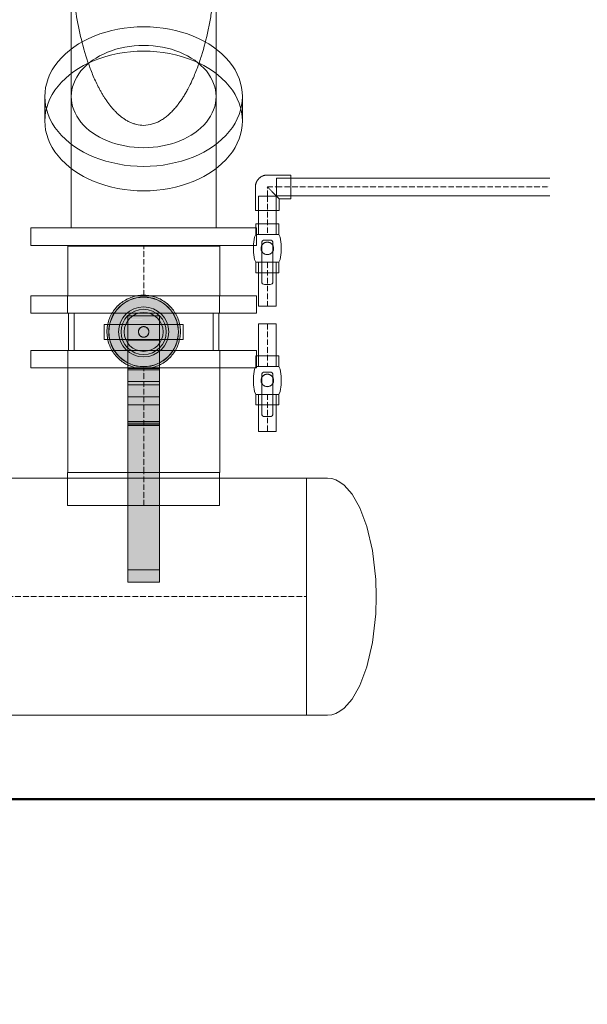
# Model space of a CAD drawing. Header units: metres. Extents: x -54598 to 1827199, y -329446 to -256744.
# Tile 13 of 256: x 21563 to 25640, y -304034 to -296957. Entities that reach past the tile are written whole.
import ezdxf

# ---------------------------------------------------------------- set-up
doc = ezdxf.new("R2010")
doc.units = ezdxf.units.M
doc.linetypes.add('ADSK_Линия сетки', pattern=[25, 20, -2.5, 0, -2.5])
doc.linetypes.add('ADSK_Осевая', pattern=[14, 10, -2, 0, -2])
for name, color, linetype, lineweight in [('A-FLOR-LEVL', 51, 'Continuous', 9), ('A-WALL', 113, 'Continuous', 20), ('P-PIPE', 7, 'Continuous', 20), ('P-PIPE-CNTR', 7, 'ADSK_Осевая', 20)]:
    doc.layers.add(name, color=color, linetype=linetype, lineweight=lineweight)
doc.styles.add('ISO_1.0', font='isocpeur.ttf')

# ---------------------------------------------------------------- blocks, each defined once
blk = doc.blocks.new('ADSK_СтальСварка_Заглушка_ГОСТ17379-2001 - Исполнение 2-V9-Разрез 1')
at = {"layer": 'P-PIPE', "color": 5}
for p, q in [((-25217.5, 577.2), (-25255, 577.2)), ((-25255, 364.2), (-25255, 364.2)), ((-25255, 364.2), (-25255, 364.2)), ((-25255, 151.2), (-25217.5, 151.2))]:
    blk.add_line(p, q, dxfattribs=at)
at = {"layer": 'P-PIPE', "color": 5, "flags": 128}
for points in [[(-25217.5, 577.2), (-25209.9, 576.4), (-25202.5, 574), (-25195.1, 570.1), (-25187.6, 564.4), (-25173.5, 548.2), (-25159.6, 524), (-25147, 490.3), (-25136.9, 446.9), (-25131, 395.2), (-25130, 364.2)], [(-25217.5, 151.2), (-25209.9, 152), (-25202.5, 154.4), (-25195.1, 158.3), (-25187.6, 164), (-25173.5, 180.2), (-25159.6, 204.5), (-25147, 238.1), (-25136.9, 281.5), (-25131, 333.2), (-25130, 364.2)]]:
    blk.add_lwpolyline(points, dxfattribs=at)
blk = doc.blocks.new('ADSK_СтальСварка_Врезка - Врезка стальная-712895-Разрез 1')
at = {"layer": 'P-PIPE', "color": 5}
for p, q in [((-25684.2, 587.2), (-25684.2, 577.2)), ((-25411.2, 587.2), (-25684.2, 587.2)), ((-25684.2, 587.2), (-25411.2, 587.2)), ((-25411.2, 577.2), (-25411.2, 587.2)), ((-25684.2, 577.2), (-25684.2, 528)), ((-25411.2, 528), (-25411.2, 577.2)), ((-25411.2, 528), (-25684.2, 528)), ((-25684.2, 528), (-25411.2, 528))]:
    blk.add_line(p, q, dxfattribs=at)
blk = doc.blocks.new('Tecofi_VPI4448-02_Затвор дисковый поворотный с ручкой - Затвор дисковый поворотный_VPI 4448-02-V11-Разрез 1')
at = {"layer": 'P-PIPE'}
h = blk.add_hatch(color=37, dxfattribs=at)
h.paths.add_polyline_path([(-25576.2, 780.7), (-25576.2, 781.8), (-25593.6, 792.8), (-25588.5, 788.2), (-25577.6, 781.3)])
h.paths.add_polyline_path([(-25594.5, 793.9), (-25597.5, 799), (-25607.8, 813.3), (-25606.1, 809.6), (-25601.5, 802.2), (-25597.5, 796.9), (-25595, 794.3)])
h.paths.add_polyline_path([(-25608.6, 815.5), (-25609.4, 821.2), (-25613.5, 839.7), (-25612.8, 830.6), (-25610.9, 821.7), (-25609.3, 817.1)])
h.paths.add_polyline_path([(-25613.1, 839.9), (-25608.7, 864.1), (-25610.9, 858.2), (-25612.3, 851.8), (-25613.3, 843.1), (-25613.3, 842.6)])
h.paths.add_polyline_path([(-25608.2, 865), (-25595, 885.5), (-25599.2, 880.9), (-25604, 874), (-25607.3, 868), (-25608, 866)])
h.paths.add_polyline_path([(-25593.5, 887), (-25588.7, 889.8), (-25575.4, 898.7), (-25575.8, 899.5), (-25583.6, 895.1), (-25593.2, 887.4)])
h.paths.add_polyline_path([(-25572.7, 900.4), (-25547.7, 905.8), (-25558.6, 904.9), (-25568, 902.5), (-25572.7, 900.4)])
for points in [[(-25576.2, 781.8), (-25576.5, 784.1), (-25597.7, 801.7), (-25609.3, 825.9), (-25609.3, 854), (-25596.2, 880.1), (-25573.9, 897.2), (-25547.7, 903.5), (-25547.7, 905.4), (-25573.9, 899.6), (-25594, 886.2), (-25608.2, 865), (-25613.1, 839.9), (-25608.2, 814.9), (-25593.7, 793.5), (-25578, 783)], [(-25519.2, 781.8), (-25501.2, 794), (-25487.1, 815.2), (-25482.2, 839.9), (-25487.2, 865), (-25501.6, 886.4), (-25522.7, 900.4), (-25547.7, 905.4), (-25547.7, 903.2), (-25519.5, 896.4), (-25497.7, 878.2), (-25486, 854), (-25486, 825.9), (-25499.2, 799.8), (-25519.2, 783.3), (-25519.2, 783)], [(-25576.2, 785), (-25576.2, 787.2), (-25595, 802.2), (-25606.6, 826.5), (-25606.4, 853.9), (-25595, 877.7), (-25573.9, 894.5), (-25547.7, 900.4), (-25547.7, 902.2), (-25560.4, 900.4), (-25569.5, 897.9), (-25577.2, 894.5), (-25585.9, 888.4), (-25596.3, 878.8), (-25605.7, 860.5), (-25608.7, 850.6), (-25608.8, 832.9), (-25607.9, 825.2), (-25606.6, 821.2), (-25604.8, 816.1), (-25599.6, 806.9), (-25593.5, 798.3), (-25584.5, 790.1), (-25576.7, 785.4)], [(-25576.2, 787.2), (-25576.2, 868.6), (-25547.7, 868.6), (-25547.7, 900.4), (-25573.9, 894.5), (-25595, 877.7), (-25606.6, 853.4), (-25606.6, 826.5), (-25595, 802.2), (-25582.6, 792.3)], [(-25519.2, 784.8), (-25510.8, 790.3), (-25499, 801.1), (-25489.6, 819.4), (-25486.6, 829.3), (-25486.5, 846.9), (-25487.4, 854.7), (-25488.7, 858.7), (-25490.5, 863.8), (-25495.7, 873), (-25501.6, 881.4), (-25510.8, 889.8), (-25521.4, 896.3), (-25534.4, 900.4), (-25542.7, 901.6), (-25547.7, 902.2), (-25547.7, 900.4), (-25521.4, 894.5), (-25500.4, 877.7), (-25488.7, 853.4), (-25488.9, 826), (-25501.2, 801.6), (-25519.2, 787.2), (-25519.2, 785)], [(-25519.2, 787.2), (-25500.4, 802.2), (-25488.7, 826.5), (-25488.7, 853.4), (-25501.2, 878.3), (-25521.4, 894.5), (-25547.7, 900.4), (-25547.7, 868.6), (-25519.2, 868.6), (-25519.2, 813.3)], [(-25519.2, 863.6), (-25519.2, 868.6), (-25576.2, 868.6), (-25576.2, 863.6), (-25533.7, 863.6)], [(-25519.2, 862.4), (-25519.2, 863.6), (-25576.2, 863.6), (-25576.2, 862.4), (-25533.7, 862.4)], [(-25576.2, 859.4), (-25519.2, 859.4), (-25519.2, 862.4), (-25576.2, 862), (-25576.2, 860.2)], [(-25576.2, 824.9), (-25519.2, 824.9), (-25519.2, 859.4), (-25576.2, 859.4), (-25576.2, 843.4)], [(-25576.2, 750.9), (-25519.2, 750.9), (-25519.2, 824.9), (-25576.2, 824.9), (-25576.2, 783.3)], [(-25576.2, 392.9), (-25519.2, 392.9), (-25519.2, 750.9), (-25576.2, 750.9), (-25576.2, 542.9)], [(-25576.2, 389.9), (-25519.2, 390.4), (-25519.2, 392.9), (-25576.2, 392.9), (-25576.2, 390.1)]]:
    blk.add_hatch(color=37, dxfattribs=at).paths.add_polyline_path(points)
h = blk.add_hatch(color=37, dxfattribs=at)
h.paths.add_polyline_path([(-25576.2, 780.5), (-25576.2, 780.7), (-25581.8, 783.7), (-25590.2, 789.6), (-25583, 784.3), (-25577.2, 781)])
h.paths.add_polyline_path([(-25594.6, 793.9), (-25598.9, 798.6), (-25604.6, 806.9), (-25598.8, 798.3), (-25594.6, 793.9)])
h.paths.add_polyline_path([(-25608.5, 815.1), (-25612.1, 826.1), (-25611.2, 822.4), (-25608.6, 815.3)])
h.paths.add_polyline_path([(-25612.9, 847.6), (-25611.2, 857), (-25612.3, 851.8), (-25613, 847.8)])
h.paths.add_polyline_path([(-25608, 866.6), (-25607.3, 868), (-25601.6, 877.5), (-25597.6, 882.9), (-25601.9, 877.4), (-25607.9, 866.7)])
h.paths.add_polyline_path([(-25593.2, 887.6), (-25591.3, 889.2), (-25582.1, 896), (-25575.8, 899.5), (-25575.2, 899.5), (-25575.9, 899.5), (-25582.6, 895.9), (-25588.7, 891.6), (-25592.6, 888.1)])
h.paths.add_polyline_path([(-25572.9, 900.9), (-25567.7, 902.6), (-25558.6, 904.9), (-25562.7, 904.1), (-25571.3, 901.5), (-25572.7, 901)])
h = blk.add_hatch(color=37, dxfattribs=at)
h.paths.add_polyline_path([(-25576.2, 783.8), (-25576.7, 785.5), (-25579.8, 787.3), (-25579.6, 786.6), (-25576.2, 783.8)])
h.paths.add_polyline_path([(-25590, 794.9), (-25596.9, 802.2), (-25599.8, 807.1), (-25600.1, 806.9), (-25596.2, 799.8), (-25591.5, 796)])
h.paths.add_polyline_path([(-25605.6, 818.3), (-25608.4, 826.4), (-25609.2, 840.9), (-25607.8, 855.1), (-25605.7, 860.5), (-25606.4, 860), (-25609.3, 854), (-25609.3, 825.9), (-25605.8, 818.7)])
h.paths.add_polyline_path([(-25602, 869.1), (-25593.7, 881.2), (-25593.1, 882.5), (-25597.4, 878.8), (-25601.6, 870.1)])
h.paths.add_polyline_path([(-25582.4, 891.1), (-25574.7, 896), (-25570.8, 897.3), (-25571, 897.9), (-25575.9, 896.3), (-25581.6, 891.7)])
h.paths.add_polyline_path([(-25556.3, 901.2), (-25547.7, 902.2), (-25547.7, 903.2), (-25556.1, 901.3)])
h = blk.add_hatch(color=37, dxfattribs=at)
h.paths.add_polyline_path([(-25519.2, 783.8), (-25517.8, 785.6), (-25519.2, 784.2), (-25519.2, 783.9)])
h.paths.add_polyline_path([(-25507.6, 793.1), (-25497.9, 801.1), (-25495.7, 807), (-25501.6, 798.7), (-25507.1, 793.5)])
h.paths.add_polyline_path([(-25490.4, 816.7), (-25486, 825.9), (-25486, 854), (-25488.6, 858.4), (-25486.7, 849.7), (-25486.3, 836.7), (-25487.6, 824.8), (-25489.6, 819.4), (-25490.1, 817.7)])
h.paths.add_polyline_path([(-25493.4, 869.4), (-25499.1, 880.1), (-25501.4, 881.2), (-25498.5, 877.7), (-25495.6, 872.8), (-25494, 870.3)])
h.paths.add_polyline_path([(-25513.1, 891.2), (-25521.4, 897.2), (-25523.7, 897.1), (-25520.1, 895.6), (-25515.5, 892.6), (-25514.1, 891.9)])
h.paths.add_polyline_path([(-25539, 901.2), (-25547.7, 903.2), (-25547.7, 902.2), (-25539.2, 901.2)])
h = blk.add_hatch(color=37, dxfattribs=at)
h.paths.add_polyline_path([(-25519.2, 780.6), (-25511.8, 784.8), (-25504.2, 791.8), (-25519.2, 781.3)])
h.paths.add_polyline_path([(-25501.4, 793.7), (-25498.2, 796.5), (-25494.3, 801.5), (-25488.1, 811.9), (-25487.8, 813.9), (-25501.2, 794)])
h.paths.add_polyline_path([(-25486.6, 815.8), (-25484.5, 821.7), (-25483.1, 828.1), (-25482, 836.8), (-25482.2, 839.9), (-25486.5, 818)])
h.paths.add_polyline_path([(-25481.9, 840.2), (-25482.5, 849.3), (-25484.7, 859), (-25486.7, 864.4), (-25485.9, 858.4), (-25481.9, 840.3)])
h.paths.add_polyline_path([(-25487.2, 865), (-25488.7, 869.2), (-25492.5, 875.6), (-25497.8, 883), (-25500.4, 885.1), (-25497.8, 880.9), (-25488.7, 867.3)])
h.paths.add_polyline_path([(-25501.4, 886.2), (-25502.8, 888.1), (-25506.9, 891.7), (-25517.7, 898.6), (-25521.4, 900), (-25517.3, 896.9), (-25501.6, 886.4)])
h.paths.add_polyline_path([(-25522.6, 900.4), (-25525.7, 901.8), (-25533.7, 904.1), (-25540.1, 905.3), (-25547.6, 905.4), (-25522.7, 900.4)])
h = blk.add_hatch(color=37, dxfattribs=at)
h.paths.add_polyline_path([(-25519.2, 780.5), (-25512.7, 784.1), (-25503.7, 790.8), (-25509.3, 786.6), (-25518.3, 781), (-25519.2, 780.6)])
h.paths.add_polyline_path([(-25500.1, 794.4), (-25493.6, 802.2), (-25488.7, 810.5), (-25491.4, 805.9), (-25499.9, 794.7)])
h.paths.add_polyline_path([(-25486.2, 816.1), (-25483.2, 825.9), (-25481.9, 835.1), (-25482.6, 830.6), (-25485.2, 819), (-25486.1, 816.8)])
h.paths.add_polyline_path([(-25481.7, 841.5), (-25482.6, 850.1), (-25485.6, 861.9), (-25484.1, 857), (-25482.6, 850), (-25481.9, 843.1), (-25481.9, 841.9)])
h.paths.add_polyline_path([(-25487.4, 866.6), (-25491.4, 874.1), (-25498.5, 883.8), (-25495.6, 880.2), (-25491.4, 874), (-25487.4, 866.7)])
h.paths.add_polyline_path([(-25502.1, 887.6), (-25509.3, 893.4), (-25519.3, 899.5), (-25513.5, 896.2), (-25502.5, 887.8)])
h.paths.add_polyline_path([(-25522.4, 900.9), (-25532.1, 903.9), (-25528.9, 903), (-25522.6, 901)])
at = {"layer": 'P-PIPE', "color": 5}
for p, q in [((-25682.7, 873.7), (-25682.7, 806.2)), ((-25682.7, 873.7), (-25412.7, 873.7)), ((-25412.7, 873.7), (-25682.7, 873.7)), ((-25672.7, 873.7), (-25672.7, 806.2)), ((-25672.7, 873.7), (-25422.7, 873.7)), ((-25422.7, 873.7), (-25672.7, 873.7)), ((-25576.2, 863.6), (-25576.2, 868.6)), ((-25519.2, 868.6), (-25576.2, 868.6)), ((-25519.2, 868.6), (-25519.2, 863.6)), ((-25422.7, 806.2), (-25422.7, 873.7)), ((-25412.7, 806.2), (-25412.7, 873.7)), ((-25618.7, 853.4), (-25618.7, 826.4)), ((-25603.7, 853.4), (-25618.7, 853.4)), ((-25618.7, 853.4), (-25603.7, 853.4)), ((-25603.7, 853.4), (-25491.7, 853.4)), ((-25576.2, 862.4), (-25576.2, 863.6)), ((-25576.2, 859.4), (-25576.2, 862.4)), ((-25576.2, 824.9), (-25576.2, 859.4)), ((-25519.2, 863.6), (-25519.2, 862.4)), ((-25519.2, 862.4), (-25519.2, 859.4)), ((-25519.2, 859.4), (-25519.2, 824.9)), ((-25491.7, 853.4), (-25476.7, 853.4)), ((-25476.7, 853.4), (-25491.7, 853.4)), ((-25476.7, 826.4), (-25476.7, 853.4)), ((-25603.7, 826.4), (-25618.7, 826.4)), ((-25618.7, 826.4), (-25603.7, 826.4)), ((-25491.7, 826.4), (-25603.7, 826.4)), ((-25576.2, 750.9), (-25576.2, 824.9)), ((-25519.2, 824.9), (-25576.2, 824.9)), ((-25519.2, 824.9), (-25519.2, 750.9)), ((-25491.7, 826.4), (-25476.7, 826.4)), ((-25476.7, 826.4), (-25491.7, 826.4)), ((-25682.7, 806.2), (-25412.7, 806.2)), ((-25412.7, 806.2), (-25682.7, 806.2)), ((-25672.7, 806.2), (-25422.7, 806.2)), ((-25422.7, 806.2), (-25672.7, 806.2)), ((-25519.2, 774), (-25576.2, 774)), ((-25519.2, 771.9), (-25576.2, 771.9)), ((-25576.2, 762.1), (-25576.2, 760.6)), ((-25519.2, 760.6), (-25519.2, 762.1)), ((-25576.2, 392.9), (-25576.2, 750.9)), ((-25519.2, 750.9), (-25576.2, 750.9)), ((-25519.2, 744.8), (-25576.2, 744.8)), ((-25519.2, 750.9), (-25519.2, 392.9)), ((-25519.2, 723.5), (-25576.2, 723.5)), ((-25519.2, 708.7), (-25576.2, 708.7)), ((-25519.2, 678.8), (-25576.2, 678.8)), ((-25576.2, 678), (-25576.2, 678.8)), ((-25576.2, 678.8), (-25576.2, 678.7)), ((-25576.2, 671.8), (-25576.2, 678)), ((-25576.2, 676.1), (-25576.2, 598.3)), ((-25519.2, 676.1), (-25576.2, 676.1)), ((-25519.2, 672.6), (-25576.2, 672.6)), ((-25519.2, 678.7), (-25519.2, 678.8)), ((-25519.2, 678.8), (-25519.2, 678)), ((-25519.2, 678), (-25519.2, 671.8)), ((-25519.2, 598.3), (-25519.2, 676.1)), ((-25576.2, 414.1), (-25576.2, 671.8)), ((-25519.2, 671.8), (-25576.2, 671.8)), ((-25519.2, 671.8), (-25519.2, 414.1)), ((-25576.2, 547.8), (-25576.2, 546.7)), ((-25576.2, 546.7), (-25576.2, 526.3)), ((-25519.2, 546.7), (-25519.2, 547.8)), ((-25519.2, 526.3), (-25519.2, 546.7)), ((-25576.2, 526.3), (-25576.2, 525.2)), ((-25576.2, 517.4), (-25576.2, 516.3)), ((-25576.2, 516.3), (-25576.2, 497)), ((-25519.2, 525.2), (-25519.2, 526.3)), ((-25519.2, 516.3), (-25519.2, 517.4)), ((-25519.2, 497), (-25519.2, 516.3)), ((-25576.2, 497), (-25576.2, 496)), ((-25519.2, 496), (-25519.2, 497)), ((-25576.2, 486.9), (-25576.2, 485.9)), ((-25576.2, 485.9), (-25576.2, 467.7)), ((-25519.2, 485.9), (-25519.2, 486.9)), ((-25519.2, 467.7), (-25519.2, 485.9)), ((-25576.2, 467.7), (-25576.2, 466.7)), ((-25519.2, 466.7), (-25519.2, 467.7)), ((-25576.2, 456.3), (-25576.2, 455.4)), ((-25576.2, 455.4), (-25576.2, 438.4)), ((-25519.2, 455.4), (-25519.2, 456.3)), ((-25519.2, 438.4), (-25519.2, 455.4)), ((-25576.2, 438.4), (-25576.2, 437.5)), ((-25519.2, 437.5), (-25519.2, 438.4)), ((-25576.2, 415.1), (-25576.2, 412.9)), ((-25576.2, 412.3), (-25576.2, 414.1)), ((-25576.2, 412.3), (-25519.2, 412.3)), ((-25519.2, 412.9), (-25519.2, 415.1)), ((-25519.2, 414.1), (-25519.2, 412.3)), ((-25576.2, 389.9), (-25576.2, 392.9)), ((-25576.2, 390.9), (-25576.2, 389.9)), ((-25576.2, 389.9), (-25519.2, 389.9)), ((-25519.2, 392.9), (-25519.2, 389.9)), ((-25519.2, 389.9), (-25519.2, 390.9))]:
    blk.add_line(p, q, dxfattribs=at)
at = {"layer": 'P-PIPE', "color": 5, "flags": 128}
for points in [[(-25547.7, 906), (-25550.3, 905.9), (-25552.9, 905.8), (-25555.6, 905.5), (-25558.2, 905.1), (-25560.8, 904.7), (-25563.4, 904.1), (-25565.9, 903.4), (-25568.4, 902.6), (-25570.9, 901.7), (-25573.4, 900.8), (-25575.8, 899.7), (-25578.1, 898.5), (-25580.5, 897.2), (-25582.7, 895.9), (-25584.9, 894.4), (-25587.1, 892.9), (-25589.2, 891.3), (-25591.2, 889.6), (-25593.1, 887.8), (-25595, 885.9), (-25596.8, 884), (-25598.5, 882), (-25600.2, 879.9), (-25601.7, 877.8), (-25603.2, 875.6), (-25604.6, 873.4), (-25605.9, 871.1), (-25607.1, 868.7), (-25608.2, 866.3), (-25609.2, 863.9), (-25610.1, 861.4), (-25610.9, 858.9), (-25611.6, 856.3), (-25612.2, 853.8), (-25612.7, 851.2), (-25613.1, 848.6), (-25613.4, 845.9), (-25613.6, 843.3), (-25613.7, 840.7), (-25613.7, 838), (-25613.5, 835.4), (-25613.3, 832.8), (-25612.9, 830.1), (-25612.5, 827.5), (-25612, 825), (-25611.3, 822.4), (-25610.6, 819.9), (-25609.7, 817.4), (-25608.7, 814.9), (-25607.7, 812.5), (-25606.5, 810.1), (-25605.3, 807.8), (-25604, 805.5), (-25602.5, 803.3), (-25601, 801.1), (-25599.4, 799), (-25597.8, 797), (-25596, 795), (-25594.2, 793.1), (-25592.3, 791.3), (-25590.3, 789.5), (-25588.2, 787.9), (-25586.1, 786.3), (-25583.9, 784.8), (-25581.7, 783.4), (-25579.4, 782.1), (-25577.1, 780.8), (-25574.7, 779.7), (-25572.2, 778.7), (-25569.8, 777.7), (-25567.3, 776.9), (-25564.7, 776.2), (-25562.2, 775.5), (-25559.6, 775), (-25557, 774.6), (-25554.4, 774.3), (-25551.7, 774.1), (-25549.1, 773.9), (-25547.7, 773.9)], [(-25501.2, 886.8), (-25503.1, 888.6), (-25505.1, 890.4), (-25507.1, 892), (-25509.2, 893.6), (-25511.4, 895.1), (-25513.6, 896.5), (-25515.9, 897.8), (-25518.3, 899.1), (-25520.6, 900.2), (-25523.1, 901.2), (-25525.5, 902.2), (-25528.1, 903), (-25530.6, 903.7), (-25533.2, 904.4), (-25535.7, 904.9), (-25538.3, 905.3), (-25541, 905.6), (-25543.6, 905.8), (-25546.2, 906), (-25547.7, 906)], [(-25547.7, 773.9), (-25545, 774), (-25542.4, 774.1), (-25539.8, 774.4), (-25537.1, 774.8), (-25534.5, 775.2), (-25532, 775.8), (-25529.4, 776.5), (-25526.9, 777.3), (-25524.4, 778.2), (-25522, 779.1), (-25519.5, 780.2), (-25517.2, 781.4), (-25514.9, 782.7), (-25512.6, 784), (-25510.4, 785.5), (-25508.2, 787), (-25506.2, 788.6), (-25504.1, 790.3), (-25502.2, 792.1), (-25500.3, 794), (-25498.5, 795.9), (-25496.8, 797.9), (-25495.1, 800), (-25493.6, 802.1), (-25492.1, 804.3), (-25490.7, 806.5), (-25489.4, 808.8), (-25488.2, 811.2), (-25487.1, 813.6), (-25486.1, 816), (-25485.2, 818.5), (-25484.4, 821), (-25483.7, 823.6), (-25483.1, 826.1), (-25482.6, 828.7), (-25482.2, 831.3), (-25481.9, 834), (-25481.7, 836.6), (-25481.6, 839.2), (-25481.7, 841.9), (-25481.8, 844.5), (-25482, 847.1), (-25482.4, 849.8), (-25482.8, 852.4), (-25483.4, 854.9), (-25484, 857.5), (-25484.8, 860), (-25485.6, 862.5), (-25486.6, 865), (-25487.6, 867.4), (-25488.8, 869.8), (-25490, 872.1), (-25491.4, 874.4), (-25492.8, 876.6), (-25494.3, 878.8), (-25495.9, 880.9), (-25497.6, 882.9), (-25499.3, 884.9), (-25501.2, 886.8)]]:
    blk.add_lwpolyline(points, dxfattribs=at)
at = {"layer": 'P-PIPE', "color": 5}
for radius, start, end in [(62.6, 90, 270), (62.6, 270, 90), (62.3, 90, 270), (45, 90, 270), (45, 90, 270), (62.3, 270, 90), (45, 270, 90), (45, 270, 90), (40.6, 90, 270), (35, 90, 270), (40.6, 270, 90), (35, 270, 90), (9.45, 90, 270), (9.45, 270, 90)]:
    blk.add_arc((-25547.7, 839.9), radius, start, end, dxfattribs=at)
for points, knots in [([(-25547.7, 849.4), (-25548.2, 849.4), (-25549.3, 849.3), (-25550.9, 848.9), (-25552.4, 848.2), (-25553.8, 847.2), (-25554.9, 846.1), (-25555.9, 844.7), (-25556.6, 843.2), (-25557.1, 841.5), (-25557.2, 839.9), (-25557, 838.5), (-25556.7, 837.2), (-25556.1, 835.5), (-25555, 833.8), (-25553.5, 832.4), (-25551.1, 830.9), (-25549.1, 830.5), (-25547.7, 830.5)], [0, 0, 0, 0, 0.055556, 0.111111, 0.166667, 0.222222, 0.277778, 0.333333, 0.388889, 0.444444, 0.513889, 0.548611, 0.583333, 0.652778, 0.722222, 0.791667, 0.861111, 1, 1, 1, 1]), ([(-25547.7, 830.5), (-25548.8, 830.5), (-25550.4, 830.8), (-25552.4, 831.7), (-25553.8, 832.7), (-25554.9, 833.8), (-25555.9, 835.2), (-25556.6, 836.7), (-25557.1, 838.4), (-25557.2, 840), (-25557, 841.4), (-25556.7, 842.7), (-25556.1, 844.4), (-25555, 846.1), (-25553.5, 847.5), (-25551.1, 849), (-25549.1, 849.4), (-25547.7, 849.4)], [0, 0, 0, 0, 0.111111, 0.166667, 0.222222, 0.277778, 0.333333, 0.388889, 0.444444, 0.513889, 0.548611, 0.583333, 0.652778, 0.722222, 0.791667, 0.861111, 1, 1, 1, 1]), ([(-25547.7, 849.4), (-25548.2, 849.4), (-25549.3, 849.3), (-25550.9, 848.9), (-25552.4, 848.2), (-25553.8, 847.2), (-25554.9, 846.1), (-25555.9, 844.7), (-25556.6, 843.2), (-25557.1, 841.5), (-25557.2, 839.9), (-25557, 838.5), (-25556.7, 837.2), (-25556.1, 835.5), (-25555, 833.8), (-25553.5, 832.4), (-25551.1, 830.9), (-25549.1, 830.5), (-25547.7, 830.5)], [0, 0, 0, 0, 0.055556, 0.111111, 0.166667, 0.222222, 0.277778, 0.333333, 0.388889, 0.444444, 0.513889, 0.548611, 0.583333, 0.652778, 0.722222, 0.791667, 0.861111, 1, 1, 1, 1]), ([(-25547.7, 830.5), (-25548.8, 830.5), (-25550.4, 830.8), (-25552.4, 831.7), (-25553.8, 832.7), (-25554.9, 833.8), (-25555.9, 835.2), (-25556.6, 836.7), (-25557.1, 838.4), (-25557.2, 840), (-25557, 841.4), (-25556.7, 842.7), (-25556.1, 844.4), (-25555, 846.1), (-25553.5, 847.5), (-25551.1, 849), (-25549.1, 849.4), (-25547.7, 849.4)], [0, 0, 0, 0, 0.111111, 0.166667, 0.222222, 0.277778, 0.333333, 0.388889, 0.444444, 0.513889, 0.548611, 0.583333, 0.652778, 0.722222, 0.791667, 0.861111, 1, 1, 1, 1]), ([(-25547.7, 830.5), (-25546.5, 830.5), (-25544.9, 830.8), (-25542.9, 831.7), (-25541.6, 832.7), (-25540.4, 833.8), (-25539.4, 835.2), (-25538.7, 836.7), (-25538.3, 838.4), (-25538.2, 840), (-25538.3, 841.4), (-25538.6, 842.7), (-25539.2, 844.4), (-25540.4, 846.1), (-25541.9, 847.5), (-25544.3, 849), (-25546.2, 849.4), (-25547.7, 849.4)], [0, 0, 0, 0, 0.111111, 0.166667, 0.222222, 0.277778, 0.333333, 0.388889, 0.444444, 0.513889, 0.548611, 0.583333, 0.652778, 0.722222, 0.791667, 0.861111, 1, 1, 1, 1]), ([(-25547.7, 849.4), (-25547.1, 849.4), (-25546, 849.3), (-25544.4, 848.9), (-25542.9, 848.2), (-25541.6, 847.2), (-25540.4, 846.1), (-25539.4, 844.7), (-25538.7, 843.2), (-25538.3, 841.5), (-25538.2, 839.9), (-25538.3, 838.5), (-25538.6, 837.2), (-25539.2, 835.5), (-25540.4, 833.8), (-25541.9, 832.4), (-25544.3, 830.9), (-25546.2, 830.5), (-25547.7, 830.5)], [0, 0, 0, 0, 0.055556, 0.111111, 0.166667, 0.222222, 0.277778, 0.333333, 0.388889, 0.444444, 0.513889, 0.548611, 0.583333, 0.652778, 0.722222, 0.791667, 0.861111, 1, 1, 1, 1]), ([(-25547.7, 830.5), (-25546.5, 830.5), (-25544.9, 830.8), (-25542.9, 831.7), (-25541.6, 832.7), (-25540.4, 833.8), (-25539.4, 835.2), (-25538.7, 836.7), (-25538.3, 838.4), (-25538.2, 840), (-25538.3, 841.4), (-25538.6, 842.7), (-25539.2, 844.4), (-25540.4, 846.1), (-25541.9, 847.5), (-25544.3, 849), (-25546.2, 849.4), (-25547.7, 849.4)], [0, 0, 0, 0, 0.111111, 0.166667, 0.222222, 0.277778, 0.333333, 0.388889, 0.444444, 0.513889, 0.548611, 0.583333, 0.652778, 0.722222, 0.791667, 0.861111, 1, 1, 1, 1]), ([(-25547.7, 849.4), (-25547.1, 849.4), (-25546, 849.3), (-25544.4, 848.9), (-25542.9, 848.2), (-25541.6, 847.2), (-25540.4, 846.1), (-25539.4, 844.7), (-25538.7, 843.2), (-25538.3, 841.5), (-25538.2, 839.9), (-25538.3, 838.5), (-25538.6, 837.2), (-25539.2, 835.5), (-25540.4, 833.8), (-25541.9, 832.4), (-25544.3, 830.9), (-25546.2, 830.5), (-25547.7, 830.5)], [0, 0, 0, 0, 0.055556, 0.111111, 0.166667, 0.222222, 0.277778, 0.333333, 0.388889, 0.444444, 0.513889, 0.548611, 0.583333, 0.652778, 0.722222, 0.791667, 0.861111, 1, 1, 1, 1])]:
    blk.add_open_spline(points, degree=3, knots=knots, dxfattribs=at)
blk = doc.blocks.new('VM_Фланец_ГОСТ 332591 - VM_Фланец_ГОСТ 33259-2015-670166-Разрез 1')
at = {"layer": 'P-PIPE'}
for p, q in [((-28618.4, 917.4), (-28618.4, 886.4)), ((-28618.4, 917.4), (-28213.4, 917.4)), ((-28213.4, 917.4), (-28618.4, 917.4)), ((-28552.4, 917.4), (-28552.4, 886.4)), ((-28552.4, 917.4), (-28279.4, 917.4)), ((-28279.4, 917.4), (-28552.4, 917.4)), ((-28279.4, 886.4), (-28279.4, 917.4)), ((-28213.4, 886.4), (-28213.4, 917.4)), ((-28618.4, 886.4), (-28213.4, 886.4)), ((-28213.4, 886.4), (-28618.4, 886.4)), ((-28279.4, 886.4), (-28552.4, 886.4)), ((-28552.4, 886.4), (-28279.4, 886.4))]:
    blk.add_line(p, q, dxfattribs=at)
blk = doc.blocks.new('Tecofi_F4240NA_Dn125_400_Фильтр сетчатый - Фильтр сетчатый-672984-Разрез 1')
at = {"layer": 'P-PIPE', "color": 5}
for p, q in [((-26300.2, 1730.9), (-26300.2, 1698.9)), ((-25895.2, 1730.9), (-26300.2, 1730.9)), ((-26300.2, 1730.9), (-25895.2, 1730.9)), ((-25895.2, 1698.9), (-25895.2, 1730.9)), ((-25895.2, 1698.9), (-26300.2, 1698.9)), ((-26300.2, 1698.9), (-25895.2, 1698.9)), ((-26227.7, 1698.9), (-26227.7, 1530.9)), ((-25967.7, 1698.9), (-26227.7, 1698.9)), ((-26227.7, 1698.9), (-25967.7, 1698.9)), ((-25967.7, 1530.9), (-25967.7, 1698.9)), ((-26227.7, 1530.9), (-26227.7, 1032.9)), ((-26227.7, 1530.9), (-26227.7, 1268.8)), ((-25967.7, 1032.9), (-25967.7, 1530.9)), ((-25967.7, 1268.8), (-25967.7, 1530.9)), ((-26275.2, 1268.8), (-26275.2, 1224.9)), ((-25920.2, 1224.9), (-25920.2, 1268.8)), ((-26300.2, 1032.9), (-26300.2, 1000.9)), ((-25895.2, 1032.9), (-26300.2, 1032.9)), ((-26300.2, 1032.9), (-25895.2, 1032.9)), ((-25967.7, 1032.9), (-26227.7, 1032.9)), ((-26227.7, 1032.9), (-25967.7, 1032.9)), ((-25895.2, 1000.9), (-25895.2, 1032.9)), ((-25895.2, 1000.9), (-26300.2, 1000.9)), ((-26300.2, 1000.9), (-25895.2, 1000.9))]:
    blk.add_line(p, q, dxfattribs=at)
for centre, major_axis, start_param, end_param in [((-26097.7, 1268.8), (177.5, 0), 1.570796, 4.712389), ((-26097.7, 1268.8), (177.5, 0), 4.712389, 7.853982), ((-26097.7, 1224.9), (177.5, 0), 1.570796, 4.712389), ((-26097.7, 1268.8), (-130, 0), 4.712389, 7.853982), ((-26097.7, 1268.8), (130, 0), 4.712389, 7.853982), ((-26097.7, 1224.9), (177.5, 0), 4.712389, 7.853982)]:
    blk.add_ellipse(centre, major_axis=major_axis, ratio=0.707107, start_param=start_param, end_param=end_param, dxfattribs=at)
for points, knots in [([(-26227.7, 1530.9), (-26227.7, 1532.8), (-26227.2, 1536.7), (-26224.9, 1542.5), (-26221.1, 1548.1), (-26214.1, 1555.4), (-26201.7, 1563.9), (-26181.5, 1572.7), (-26156.5, 1579.4), (-26128.1, 1583.8), (-26107.8, 1584.7), (-26097.7, 1584.7)], [0, 0, 0, 0, 0.071429, 0.142857, 0.214286, 0.285714, 0.428571, 0.571429, 0.714286, 0.857143, 1, 1, 1, 1]), ([(-26097.7, 1584.7), (-26087.5, 1584.7), (-26067.3, 1583.8), (-26038.8, 1579.4), (-26013.8, 1572.7), (-25990.2, 1562.4), (-25972.2, 1548.3), (-25967.7, 1536.7), (-25967.7, 1530.9)], [0, 0, 0, 0, 0.142857, 0.285714, 0.428571, 0.571429, 0.785714, 1, 1, 1, 1]), ([(-26097.7, 1217.1), (-26102.1, 1217.3), (-26108.6, 1218.2), (-26115.7, 1220.2), (-26119.6, 1221.6), (-26122.5, 1222.8), (-26125.3, 1224.1), (-26129, 1226.2), (-26133.5, 1229.1), (-26137.7, 1232.3), (-26140.9, 1235), (-26143.3, 1237), (-26145.6, 1239), (-26148.5, 1241.9), (-26152, 1245.7), (-26156, 1250.4), (-26159.9, 1255.3), (-26163.5, 1260.2), (-26166.9, 1265.2), (-26170.2, 1270.4), (-26173.3, 1275.6), (-26176.3, 1280.9), (-26180.1, 1288.1), (-26186.3, 1300.8), (-26197, 1326.8), (-26208.8, 1365.1), (-26218.6, 1412), (-26225.8, 1467.3), (-26227.7, 1507), (-26227.7, 1530.9)], [0, 0, 0, 0, 0.033333, 0.05, 0.058333, 0.066667, 0.075, 0.083333, 0.1, 0.116667, 0.125, 0.133333, 0.141667, 0.15, 0.166667, 0.183333, 0.2, 0.216667, 0.233333, 0.25, 0.266667, 0.283333, 0.3, 0.333333, 0.4, 0.533333, 0.666667, 0.8, 1, 1, 1, 1]), ([(-25967.7, 1530.9), (-25967.7, 1522.9), (-25967.9, 1507), (-25969, 1483.2), (-25970.9, 1459.4), (-25973.6, 1435.7), (-25977.2, 1412), (-25983.1, 1380.7), (-25991, 1349.7), (-26001.4, 1319.3), (-26009.5, 1299.8), (-26016.4, 1285.8), (-26021.2, 1276.9), (-26025.1, 1270.4), (-26029.2, 1263.9), (-26032.9, 1258.7), (-26036, 1254.7), (-26039.1, 1250.6), (-26043.3, 1245.7), (-26047.7, 1241), (-26051, 1237.9), (-26052.9, 1236.2), (-26055.9, 1233.7), (-26060.6, 1230), (-26066.1, 1226.3), (-26070.7, 1223.8), (-26075.4, 1221.7), (-26084.1, 1218.7), (-26092.1, 1217.4), (-26097.7, 1217.1)], [0, 0, 0, 0, 0.066667, 0.133333, 0.2, 0.266667, 0.333333, 0.4, 0.533333, 0.6, 0.666667, 0.708333, 0.729167, 0.75, 0.770833, 0.791667, 0.802083, 0.8125, 0.833333, 0.854167, 0.864583, 0.869792, 0.875, 0.895833, 0.916667, 0.927083, 0.9375, 0.958333, 1, 1, 1, 1])]:
    blk.add_open_spline(points, degree=3, knots=knots, dxfattribs=at)
blk = doc.blocks.new('ADSK_Кран шаровой ППР_DN20-63 - Кран шаровый ППР 32-681049-Разрез 1')
at = {"layer": 'P-PIPE', "color": 150}
for p, q in [((-25346, 1034), (-25346, 1015)), ((-25346, 1034), (-25305.2, 1034)), ((-25305.2, 1034), (-25346, 1034)), ((-25341.6, 1034), (-25341.6, 1015)), ((-25309.6, 1034), (-25341.6, 1034)), ((-25341.6, 1034), (-25309.6, 1034)), ((-25309.6, 1015), (-25309.6, 1034)), ((-25305.2, 1015), (-25305.2, 1034)), ((-25305.2, 1015), (-25346, 1015)), ((-25346, 1015), (-25305.2, 1015)), ((-25309.6, 1015), (-25341.6, 1015)), ((-25341.6, 1015), (-25309.6, 1015)), ((-25335.6, 1000), (-25335.6, 930)), ((-25320.6, 1005), (-25330.6, 1005)), ((-25315.6, 930), (-25315.6, 1000)), ((-25346, 965), (-25346, 946)), ((-25346, 965), (-25305.2, 965)), ((-25305.2, 965), (-25346, 965)), ((-25341.6, 965), (-25341.6, 946)), ((-25309.6, 965), (-25341.6, 965)), ((-25341.6, 965), (-25309.6, 965)), ((-25309.6, 946), (-25309.6, 965)), ((-25305.2, 946), (-25305.2, 965)), ((-25305.2, 946), (-25346, 946)), ((-25346, 946), (-25305.2, 946)), ((-25309.6, 946), (-25341.6, 946)), ((-25341.6, 946), (-25309.6, 946)), ((-25330.6, 925), (-25320.6, 925))]:
    blk.add_line(p, q, dxfattribs=at)
at = {"layer": 'P-PIPE', "color": 150, "flags": 128}
for points in [[(-25346, 965), (-25348.7, 969.8), (-25350.3, 982.3), (-25350.3, 997.7), (-25348.7, 1010.2), (-25346, 1015)], [(-25346, 1015), (-25348.7, 1010.2), (-25350.3, 997.7), (-25350.3, 982.3), (-25348.7, 969.8), (-25346, 965)], [(-25346, 1015), (-25340, 1015), (-25325.6, 1015), (-25311.1, 1015), (-25305.2, 1015)], [(-25305.2, 1015), (-25311.1, 1015), (-25325.6, 1015), (-25340, 1015), (-25346, 1015)], [(-25305.2, 1015), (-25302.5, 1010.2), (-25300.8, 997.7), (-25300.8, 982.3), (-25302.5, 969.8), (-25305.2, 965)], [(-25305.2, 965), (-25302.5, 969.8), (-25300.8, 982.3), (-25300.8, 997.7), (-25302.5, 1010.2), (-25305.2, 1015)], [(-25305.2, 965), (-25311.1, 965), (-25325.6, 965), (-25340, 965), (-25346, 965)], [(-25346, 965), (-25340, 965), (-25325.6, 965), (-25311.1, 965), (-25305.2, 965)]]:
    blk.add_lwpolyline(points, dxfattribs=at)
at = {"layer": 'P-PIPE', "color": 150}
for centre, radius, start, end in [((-25325.6, 990), 11.3, 90, 270), ((-25330.6, 1000), 5, 90, 180), ((-25325.6, 990), 11.2, 270, 90), ((-25320.6, 1000), 5, 0, 90), ((-25330.6, 930), 5, 180, 270), ((-25320.6, 930), 5, 270, 360)]:
    blk.add_arc(centre, radius, start, end, dxfattribs=at)
for points in [[(-25325.6, 1001.2), (-25326.2, 1001.2), (-25327.5, 1001.1), (-25329.1, 1000.7), (-25330.3, 1000.2), (-25331.2, 999.7), (-25331.9, 999.3), (-25332.4, 998.9), (-25332.8, 998.6), (-25333.2, 998.3), (-25333.6, 997.8), (-25334.2, 997.2), (-25334.7, 996.6), (-25335, 996.1), (-25335.3, 995.6), (-25335.5, 995.2), (-25335.8, 994.6), (-25336.3, 993.6), (-25336.6, 992.3), (-25336.8, 991), (-25336.8, 990), (-25336.8, 989), (-25336.6, 987.7), (-25336.3, 986.4), (-25335.8, 985.4), (-25335.5, 984.8), (-25335.3, 984.4), (-25335, 983.9), (-25334.7, 983.4), (-25334.2, 982.8), (-25333.6, 982.2), (-25333.2, 981.7), (-25332.8, 981.4), (-25332.4, 981.1), (-25331.9, 980.7), (-25331.2, 980.3), (-25330.3, 979.8), (-25329.1, 979.3), (-25327.5, 978.9), (-25326.2, 978.8), (-25325.6, 978.8)], [(-25325.6, 978.8), (-25324.9, 978.8), (-25323.6, 978.9), (-25322, 979.3), (-25320.8, 979.8), (-25319.9, 980.3), (-25319.2, 980.7), (-25318.7, 981.1), (-25318.3, 981.4), (-25317.9, 981.7), (-25317.5, 982.2), (-25316.9, 982.8), (-25316.4, 983.4), (-25316.1, 983.9), (-25315.8, 984.4), (-25315.6, 984.8), (-25315.3, 985.4), (-25314.9, 986.4), (-25314.5, 987.7), (-25314.3, 989), (-25314.3, 990), (-25314.3, 991), (-25314.5, 992.3), (-25314.9, 993.6), (-25315.3, 994.6), (-25315.6, 995.2), (-25315.8, 995.6), (-25316.1, 996.1), (-25316.4, 996.6), (-25316.9, 997.2), (-25317.5, 997.8), (-25318, 998.3), (-25318.3, 998.6), (-25318.7, 998.9), (-25319.2, 999.3), (-25319.9, 999.7), (-25320.8, 1000.2), (-25322, 1000.7), (-25323.6, 1001.1), (-25324.9, 1001.2), (-25325.6, 1001.2)]]:
    blk.add_open_spline(points, degree=3, knots=[0, 0, 0, 0, 0.055556, 0.111111, 0.138889, 0.166667, 0.194444, 0.208333, 0.222222, 0.236111, 0.25, 0.277778, 0.305556, 0.319444, 0.333333, 0.347222, 0.361111, 0.388889, 0.444444, 0.472222, 0.5, 0.527778, 0.555556, 0.611111, 0.638889, 0.652778, 0.666667, 0.680556, 0.694444, 0.722222, 0.75, 0.763889, 0.777778, 0.791667, 0.805556, 0.833333, 0.861111, 0.888889, 0.944444, 1, 1, 1, 1], dxfattribs=at)
blk = doc.blocks.new('ADSK_Полипропилен_Отвод - Универсальный-675131-Разрез 1')
at = {"layer": 'P-PIPE', "color": 150}
for p, q in [((-25283.1, 1121.8), (-25325.6, 1121.8)), ((-25283.1, 1116.3), (-25309.1, 1116.3)), ((-25283.1, 1121.8), (-25283.1, 1078.8)), ((-25283.1, 1078.8), (-25283.1, 1121.8)), ((-25347.1, 1100.3), (-25347.1, 1057.8)), ((-25309.1, 1100.3), (-25309.1, 1100.3)), ((-25309.1, 1100.3), (-25309.1, 1100.3)), ((-25283.1, 1100.3), (-25283.1, 1100.3)), ((-25283.1, 1100.3), (-25283.1, 1100.3)), ((-25341.6, 1083.8), (-25341.6, 1057.8)), ((-25325.6, 1083.8), (-25325.6, 1083.8)), ((-25325.6, 1083.8), (-25325.6, 1083.8)), ((-25309.6, 1057.8), (-25309.6, 1083.8)), ((-25309.1, 1084.3), (-25283.1, 1084.3)), ((-25304.1, 1057.8), (-25304.1, 1078.8)), ((-25304.1, 1078.8), (-25283.1, 1078.8)), ((-25304.1, 1057.8), (-25347.1, 1057.8)), ((-25347.1, 1057.8), (-25304.1, 1057.8)), ((-25325.6, 1057.8), (-25325.6, 1057.8)), ((-25325.6, 1057.8), (-25325.6, 1057.8))]:
    blk.add_line(p, q, dxfattribs=at)
at = {"layer": 'P-PIPE', "color": 150, "flags": 128}
blk.add_lwpolyline([(-25325.6, 1121.8), (-25326.4, 1121.8), (-25327.3, 1121.7), (-25328.1, 1121.6), (-25329, 1121.5), (-25329.8, 1121.4), (-25330.7, 1121.2), (-25331.5, 1121), (-25332.3, 1120.7), (-25333.1, 1120.4), (-25333.9, 1120.1), (-25334.7, 1119.7), (-25335.5, 1119.4), (-25336.2, 1119), (-25337, 1118.5), (-25337.7, 1118), (-25338.4, 1117.5), (-25339.1, 1117), (-25339.7, 1116.5), (-25340.4, 1115.9), (-25341, 1115.3), (-25341.6, 1114.6), (-25342.1, 1114), (-25342.7, 1113.3), (-25343.2, 1112.6), (-25343.6, 1111.9), (-25344.1, 1111.2), (-25344.5, 1110.4), (-25344.9, 1109.7), (-25345.3, 1108.9), (-25345.6, 1108.1), (-25345.9, 1107.3), (-25346.2, 1106.5), (-25346.4, 1105.6), (-25346.6, 1104.8), (-25346.7, 1103.9), (-25346.9, 1103.1), (-25347, 1102.2), (-25347, 1101.4), (-25347.1, 1100.5), (-25347.1, 1100.3)], dxfattribs=at)
at = {"layer": 'P-PIPE', "color": 150}
for points, knots in [([(-25325.6, 1100.3), (-25324.4, 1099.1), (-25321.9, 1096.7), (-25319, 1093.7), (-25316.6, 1091.4), (-25314.9, 1089.7), (-25313.5, 1088.3), (-25312.5, 1087.2), (-25311.7, 1086.4), (-25310.9, 1085.6), (-25310.2, 1084.9), (-25309.4, 1084.2), (-25308.7, 1083.5), (-25308.1, 1082.8), (-25307.5, 1082.2), (-25306.9, 1081.6), (-25306.3, 1081.1), (-25305.8, 1080.6), (-25305.2, 1080), (-25304.6, 1079.3), (-25304.2, 1078.9), (-25304.1, 1078.8), (-25304.1, 1078.8)], [0, 0, 0, 0, 0.125, 0.25, 0.3125, 0.375, 0.4375, 0.46875, 0.5, 0.53125, 0.5625, 0.59375, 0.625, 0.65625, 0.6875, 0.71875, 0.75, 0.78125, 0.8125, 0.875, 0.9375, 1, 1, 1, 1]), ([(-25304.1, 1078.8), (-25304.1, 1078.8), (-25304.2, 1078.9), (-25304.6, 1079.3), (-25305.2, 1080), (-25305.8, 1080.6), (-25306.3, 1081.1), (-25306.9, 1081.6), (-25307.5, 1082.2), (-25308.1, 1082.8), (-25308.7, 1083.5), (-25309.4, 1084.2), (-25310.2, 1084.9), (-25310.9, 1085.6), (-25311.7, 1086.4), (-25312.5, 1087.2), (-25313.5, 1088.3), (-25314.9, 1089.7), (-25316.6, 1091.4), (-25319, 1093.7), (-25321.9, 1096.7), (-25324.4, 1099.1), (-25325.6, 1100.3)], [0, 0, 0, 0, 0.0625, 0.125, 0.1875, 0.21875, 0.25, 0.28125, 0.3125, 0.34375, 0.375, 0.40625, 0.4375, 0.46875, 0.5, 0.53125, 0.5625, 0.625, 0.6875, 0.75, 0.875, 1, 1, 1, 1])]:
    blk.add_open_spline(points, degree=3, knots=knots, dxfattribs=at)
blk = doc.blocks.new('fasdfasf')
at = {"layer": 'A-FLOR-LEVL', "linetype": 'ADSK_Линия сетки', "lineweight": 20}
blk.add_line((256712.5, 94054.8), (262798.4, 94054.8), dxfattribs=at)
at = {"layer": 'A-WALL'}
blk.add_line((257515.2, 94054.8), (261681.5, 94054.8), dxfattribs=at)
at = {"layer": 'A-WALL', "lineweight": 50}
blk.add_lwpolyline([(257515.2, 97721.2), (262068.1, 97721.2), (262068.1, 94054.8), (257515.2, 94054.8)], close=True, dxfattribs=at)
at = {"layer": 'P-PIPE', "color": 150}
for p, q in [((261681.5, 95171.1), (261190.8, 95171.1)), ((261190.8, 95139.1), (261190.8, 95171.1)), ((261158.3, 95138.6), (261158.3, 95069.8)), ((261190.3, 95138.6), (261158.3, 95138.6)), ((261190.3, 95069.8), (261190.3, 95138.6)), ((261190.8, 95139.1), (261681.5, 95139.1)), ((261158.3, 95069.8), (261190.3, 95069.8)), ((261158.3, 95019.8), (261158.3, 94940.8)), ((261190.3, 95019.8), (261158.3, 95019.8)), ((261190.3, 94940.8), (261190.3, 95019.8)), ((261158.3, 94940.8), (261190.3, 94940.8)), ((261158.3, 94909.3), (261158.3, 94832.5)), ((261190.3, 94909.3), (261158.3, 94909.3)), ((261190.3, 94832.5), (261190.3, 94909.3)), ((261158.3, 94832.5), (261190.3, 94832.5)), ((261158.3, 94782.5), (261158.3, 94715.8)), ((261190.3, 94782.5), (261158.3, 94782.5)), ((261190.3, 94715.8), (261190.3, 94782.5)), ((261158.3, 94715.8), (261190.3, 94715.8))]:
    blk.add_line(p, q, dxfattribs=at)
at = {"layer": 'P-PIPE', "color": 5}
for p, q in [((260815.7, 95048.7), (260815.7, 94959.5)), ((260815.7, 95048.7), (261088.7, 95048.7)), ((261088.7, 94959.5), (261088.7, 95048.7)), ((261088.7, 94959.5), (260815.7, 94959.5)), ((260815.7, 94830), (260815.7, 94642)), ((260815.7, 94830), (261088.7, 94830)), ((261088.7, 94642), (261088.7, 94830)), ((261244.8, 94632), (260244.8, 94632)), ((261088.7, 94642), (260815.7, 94642)), ((261244.8, 94632), (261244.8, 94206)), ((260244.8, 94206), (261244.8, 94206))]:
    blk.add_line(p, q, dxfattribs=at)
at = {"layer": 'P-PIPE-CNTR', "color": 150}
for p, q in [((261174.3, 95155.1), (261190.8, 95155.1)), ((261174.3, 95138.6), (261174.3, 95155.1)), ((261190.8, 95155.1), (261681.5, 95155.1)), ((261190.8, 95155.1), (261681.5, 95155.1)), ((261174.3, 95138.6), (261174.3, 95069.8)), ((261174.3, 95138.6), (261174.3, 95069.8)), ((261174.3, 95019.8), (261174.3, 94940.8)), ((261174.3, 95019.8), (261174.3, 94940.8)), ((261174.3, 94909.3), (261174.3, 94832.5)), ((261174.3, 94909.3), (261174.3, 94832.5)), ((261174.3, 94782.5), (261174.3, 94715.8)), ((261174.3, 94782.5), (261174.3, 94715.8))]:
    blk.add_line(p, q, dxfattribs=at)
at = {"layer": 'P-PIPE-CNTR', "color": 5}
for p, q in [((260952.2, 94959.5), (260952.2, 95048.7)), ((260952.2, 94959.5), (260952.2, 95048.7)), ((260952.2, 94642), (260952.2, 94830)), ((260952.2, 94642), (260952.2, 94830)), ((260952.2, 94582.7), (260952.2, 94642)), ((260244.8, 94419), (261244.8, 94419)), ((260244.8, 94419), (261244.8, 94419))]:
    blk.add_line(p, q, dxfattribs=at)
at = {"layer": 'P-PIPE', "color": 5}
for name, p in [('Tecofi_F4240NA_Dn125_400_Фильтр сетчатый - Фильтр сетчатый-672984-Разрез 1', (287049.8, 94048.8)), ('Tecofi_VPI4448-02_Затвор дисковый поворотный с ручкой - Затвор дисковый поворотный_VPI 4448-02-V11-Разрез 1', (286499.8, 94054.8)), ('ADSK_СтальСварка_Врезка - Врезка стальная-712895-Разрез 1', (286499.8, 94054.8)), ('ADSK_СтальСварка_Заглушка_ГОСТ17379-2001 - Исполнение 2-V9-Разрез 1', (286499.8, 94054.8))]:
    blk.add_blockref(name, p, dxfattribs=at)
at = {"layer": 'P-PIPE', "color": 150}
for name, p in [('ADSK_Полипропилен_Отвод - Универсальный-675131-Разрез 1', (286499.8, 94054.8)), ('ADSK_Кран шаровой ППР_DN20-63 - Кран шаровый ППР 32-681049-Разрез 1', (286499.8, 94054.8)), ('ADSK_Кран шаровой ППР_DN20-63 - Кран шаровый ППР 32-681049-Разрез 1', (286499.8, 93817.5))]:
    blk.add_blockref(name, p, dxfattribs=at)
at = {"layer": 'P-PIPE'}
blk.add_blockref('VM_Фланец_ГОСТ 332591 - VM_Фланец_ГОСТ 33259-2015-670166-Разрез 1', (289368, 94042.1), dxfattribs=at)
at = {"layer": 'P-PIPE', "rotation": 180}
blk.add_blockref('VM_Фланец_ГОСТ 332591 - VM_Фланец_ГОСТ 33259-2015-670166-Разрез 1', (232536.3, 95747.4), dxfattribs=at)

msp = doc.modelspace()

# ---------------------------------------------------------------- block references
at = {"color": 5, "lineweight": 30, "xscale": 4, "yscale": 4, "zscale": 4}
msp.add_blockref('fasdfasf', (-1021354.9, -678779.5), dxfattribs=at)

# ---------------------------------------------------------------- texts
at = {"insert": (-31447.3, -294346.1), "char_height": 296.352, "width": 15926.819, "attachment_point": 1, "style": 'ISO_1.0'}
msp.add_mtext('\\pi6266.79412;ОБЩИЕ УКАЗАНИЯ.\\P\\pi7963.40932;\\P\\pi0; Данный   рабочий  проект выполнен согласно   задания   на  проектирование.\\PКотельная блочная  {\\C7;1100Гн} предназначена для снабжения теплом .\\P Расчетная температура наружного воздуха tнар.= -14°С.\\P Котельная блочная транспортабельная автоматизированная  {\\C7;1100Гн} производительностью 1.200 МВт смонтирована на прочной раме и поставляется в 100% заводской готовности.\\P Теплоснабжение осуществляется по открытой схеме по температурному графику 90-70°С (2-х трубная система).\\P Котельная комплектуется 2 водогрейными  автоматизированными  котлами  {\\fISOCPEUR|b0|i0|c238|p34;1} котел {\\C0;КВа-0,58\\C7;Гн}.  Котел  оборудован газовыми  горелками.\\PРасход газа на {\\fISOCPEUR|b0|i0|c238|p34;1} котел  {\\C0;КВа-0,46\\C7;Гн}.        -56.8 м3/ч.\\P Внутри блочной котельной располагаются водоподготовительная система, сетевые циркуляционные насосы,  а также электрооборудование, КИП и А (щиты управления, входные распределительные устройства, пульты управления и другое вспомогательное оборудование.\\P Дымовые трубы  поставляются  заводом-изготовителем.\\P Котельная  II  степени  огнестойкости.', dxfattribs=at)

doc.saveas('drawing.dxf')
